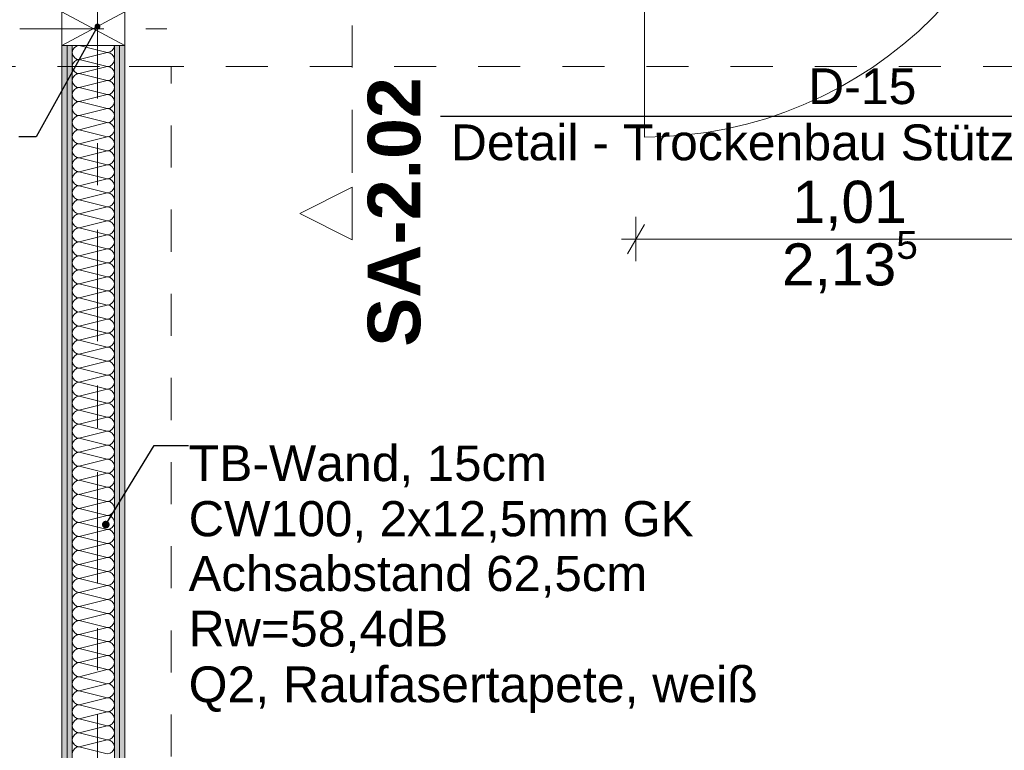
# Model space of a CAD drawing. Header units: metres. Extents: x -4 to 100, y -11 to 17.
# Tile 55 of 256: x 3.94 to 6.29, y 3.42 to 5.16. Entities that reach past the tile are written whole.
import ezdxf

# ---------------------------------------------------------------- set-up
doc = ezdxf.new("R2010")
doc.units = ezdxf.units.M
doc.header["$MEASUREMENT"] = 0
for name, pattern in [('Schnittlinie', [0.3, 0.15, -0.075, 0, -0.075]), ('Strichlinie doppelt', [0.546806, 0.264583, -0.105833, 0.070556, -0.105833]), ('Strichpunktlinie', [0.31, 0.2, -0.05, 0.01, -0.05]), ('Untersicht', [0.1, 0.075, -0.025]), ('Wipeout_Contour', [1, 0, -1])]:
    doc.linetypes.add(name, pattern=pattern)
for name, color, linetype in [('152 - Bemaßung_ Beschriftung.Ausbau', 7, 'Continuous'), ('203 - Marker.Schnitt - Ausbaudetail SA', 7, 'Continuous'), ('208 - Marker.Detail', 7, 'Continuous'), ('451 - Universal.Achsen Raster', 7, 'Continuous'), ('650 - Abdeckung.Fußboden Aufbau', 7, 'Continuous'), ('Neubau_152 - Bemaßung_ Beschriftung.Ausbau', 7, 'Continuous'), ('Neubau_606 - Struktur.Wand Innen Ausbau', 7, 'Continuous'), ('Neubau_653 - Abdeckung.TB Verkofferung', 7, 'Continuous')]:
    doc.layers.add(name, color=color, linetype=linetype)
doc.styles.add('ERSTELLTER_STIL_1', font='txt')
doc.styles.add('ERSTELLTER_STIL_2', font='txt')
doc.dimstyles.new('ERSTELLTER_STIL__3', dxfattribs={"dimtxt": 0.1, "dimasz": 0.0532, "dimexe": 0.18, "dimexo": 0.0625, "dimgap": 0, "dimtad": 1, "dimzin": 0, "dimdsep": 46, "dimtxsty": 'ERSTELLTER_STIL_2', "dimblk": 'ARROWHEAD_2', "dimblk1": 'ARROWHEAD_2', "dimblk2": 'ARROWHEAD_2', "dimcen": 0.09, "dimse1": 1, "dimse2": 1, "dimclrd": 7, "dimclre": 7, "dimclrt": 7, "dimazin": 0, "dimtfac": 1, "dimtdec": 4, "dimtmove": 0, "dimatfit": 3, "dimfxl": 1, "dimtolj": 1, "dimtzin": 0, "dimarcsym": 0})
doc.dimstyles.new('ERSTELLTER_STIL__5', dxfattribs={"dimtxt": 0.1, "dimasz": 0.0532, "dimexe": 0.18, "dimexo": 0.0625, "dimgap": 0, "dimtad": 1, "dimtih": 1, "dimtoh": 1, "dimzin": 0, "dimdsep": 46, "dimtxsty": 'ERSTELLTER_STIL_2', "dimblk": 'ARROWHEAD_2', "dimblk1": 'ARROWHEAD_2', "dimblk2": 'ARROWHEAD_2', "dimcen": 0.09, "dimse1": 1, "dimse2": 1, "dimclrd": 7, "dimclre": 7, "dimclrt": 7, "dimazin": 0, "dimtfac": 1, "dimtdec": 4, "dimtmove": 0, "dimatfit": 3, "dimfxl": 1, "dimtolj": 1, "dimtzin": 0, "dimarcsym": 0})
doc.dimstyles.new('ERSTELLTER_STIL__8', dxfattribs={"dimtxt": 0.18, "dimasz": 0.03648, "dimexe": 0.18, "dimexo": 0.0625, "dimgap": 0, "dimtad": 0, "dimtih": 1, "dimtoh": 1, "dimdec": 4, "dimzin": 0, "dimdsep": 46, "dimcen": 0.09, "dimadec": 0, "dimazin": 0, "dimtfac": 1, "dimtdec": 4, "dimtmove": 0, "dimatfit": 3, "dimldrblk": 'ARROWHEAD_11', "dimfxl": 1, "dimtolj": 1, "dimtzin": 0, "dimarcsym": 0})
doc.dimstyles.new('ERSTELLTER_STIL__9', dxfattribs={"dimtxt": 0.18, "dimasz": 0.02736, "dimexe": 0.18, "dimexo": 0.0625, "dimgap": 0, "dimtad": 0, "dimtih": 1, "dimtoh": 1, "dimdec": 4, "dimzin": 0, "dimdsep": 46, "dimcen": 0.09, "dimadec": 0, "dimazin": 0, "dimtfac": 1, "dimtdec": 4, "dimtmove": 0, "dimatfit": 3, "dimldrblk": 'ARROWHEAD_11', "dimfxl": 1, "dimtolj": 1, "dimtzin": 0, "dimarcsym": 0})
pattern_1 = [(45, (0, 0), (-0.01767767, 0.01767767), [0, -0.025])]

# ---------------------------------------------------------------- blocks, each defined once
blk = doc.blocks.new('*X37')
at = {"layer": 'Neubau_606 - Struktur.Wand Innen Ausbau', "color": 7, "linetype": 'Continuous', "lineweight": 5}
for p, q in [((4.0867, 5.1), (4.1533, 5.0833)), ((4.0867, 5.0667), (4.1533, 5.0833)), ((4.0867, 5.0667), (4.1533, 5.05)), ((4.0867, 5.0333), (4.1533, 5.05)), ((4.0867, 5.0333), (4.1533, 5.0167)), ((4.0867, 5), (4.1533, 5.0167)), ((4.0867, 5), (4.1533, 4.9833)), ((4.0867, 4.9667), (4.1533, 4.9833)), ((4.0867, 4.9667), (4.1533, 4.95)), ((4.0867, 4.9333), (4.1533, 4.95)), ((4.0867, 4.9333), (4.1533, 4.9167)), ((4.0867, 4.9), (4.1533, 4.9167)), ((4.0867, 4.9), (4.1533, 4.8833)), ((4.0867, 4.8667), (4.1533, 4.8833)), ((4.0867, 4.8667), (4.1533, 4.85)), ((4.0867, 4.8333), (4.1533, 4.85)), ((4.0867, 4.8333), (4.1533, 4.8167)), ((4.0867, 4.8), (4.1533, 4.8167)), ((4.0867, 4.8), (4.1533, 4.7833)), ((4.0867, 4.7667), (4.1533, 4.7833)), ((4.0867, 4.7667), (4.1533, 4.75)), ((4.0867, 4.7333), (4.1533, 4.75)), ((4.0867, 4.7333), (4.1533, 4.7167)), ((4.0867, 4.7), (4.1533, 4.7167)), ((4.0867, 4.7), (4.1533, 4.6833)), ((4.0867, 4.6667), (4.1533, 4.6833)), ((4.0867, 4.6667), (4.1533, 4.65)), ((4.0867, 4.6333), (4.1533, 4.65)), ((4.0867, 4.6333), (4.1533, 4.6167)), ((4.0867, 4.6), (4.1533, 4.6167)), ((4.0867, 4.6), (4.1533, 4.5833)), ((4.0867, 4.5667), (4.1533, 4.5833)), ((4.0867, 4.5667), (4.1533, 4.55)), ((4.0867, 4.5333), (4.1533, 4.55)), ((4.0867, 4.5333), (4.1533, 4.5167)), ((4.0867, 4.5), (4.1533, 4.5167)), ((4.0867, 4.5), (4.1533, 4.4833)), ((4.0867, 4.4667), (4.1533, 4.4833)), ((4.0867, 4.4667), (4.1533, 4.45)), ((4.0867, 4.4333), (4.1533, 4.45)), ((4.0867, 4.4333), (4.1533, 4.4167)), ((4.0867, 4.4), (4.1533, 4.4167)), ((4.0867, 4.4), (4.1533, 4.3833)), ((4.0867, 4.3667), (4.1533, 4.3833)), ((4.0867, 4.3667), (4.1533, 4.35)), ((4.0867, 4.3333), (4.1533, 4.35)), ((4.0867, 4.3333), (4.1533, 4.3167)), ((4.0867, 4.3), (4.1533, 4.3167)), ((4.0867, 4.3), (4.1533, 4.2833)), ((4.0867, 4.2667), (4.1533, 4.2833)), ((4.0867, 4.2667), (4.1533, 4.25)), ((4.0867, 4.2333), (4.1533, 4.25)), ((4.0867, 4.2333), (4.1533, 4.2167)), ((4.0867, 4.2), (4.1533, 4.2167)), ((4.0867, 4.2), (4.1533, 4.1833)), ((4.0867, 4.1667), (4.1533, 4.1833)), ((4.0867, 4.1667), (4.1533, 4.15)), ((4.0867, 4.1333), (4.1533, 4.15)), ((4.0867, 4.1333), (4.1533, 4.1167)), ((4.0867, 4.1), (4.1533, 4.1167)), ((4.0867, 4.1), (4.1533, 4.0833)), ((4.0867, 4.0667), (4.1533, 4.0833)), ((4.0867, 4.0667), (4.1533, 4.05)), ((4.0867, 4.0333), (4.1533, 4.05)), ((4.0867, 4.0333), (4.1533, 4.0167)), ((4.0867, 4), (4.1533, 4.0167)), ((4.0867, 4), (4.1533, 3.9833)), ((4.0867, 3.9667), (4.1533, 3.9833)), ((4.0867, 3.9667), (4.1533, 3.95)), ((4.0867, 3.9333), (4.1533, 3.95)), ((4.0867, 3.9333), (4.1533, 3.9167)), ((4.0867, 3.9), (4.1533, 3.9167)), ((4.0867, 3.9), (4.1533, 3.8833)), ((4.0867, 3.8667), (4.1533, 3.8833)), ((4.0867, 3.8667), (4.1533, 3.85)), ((4.0867, 3.8333), (4.1533, 3.85)), ((4.0867, 3.8333), (4.1533, 3.8167)), ((4.0867, 3.8), (4.1533, 3.8167)), ((4.0867, 3.8), (4.1533, 3.7833)), ((4.0867, 3.7667), (4.1533, 3.7833)), ((4.0867, 3.7667), (4.1533, 3.75)), ((4.0867, 3.7333), (4.1533, 3.75)), ((4.0867, 3.7333), (4.1533, 3.7167)), ((4.0867, 3.7), (4.1533, 3.7167)), ((4.0867, 3.7), (4.1533, 3.6833)), ((4.0867, 3.6667), (4.1533, 3.6833)), ((4.0867, 3.6667), (4.1533, 3.65)), ((4.0867, 3.6333), (4.1533, 3.65)), ((4.0867, 3.6333), (4.1533, 3.6167)), ((4.0867, 3.6), (4.1533, 3.6167)), ((4.0867, 3.6), (4.1533, 3.5833)), ((4.0867, 3.5667), (4.1533, 3.5833)), ((4.0867, 3.5667), (4.1533, 3.55)), ((4.0867, 3.5333), (4.1533, 3.55)), ((4.0867, 3.5333), (4.1533, 3.5167)), ((4.0867, 3.5), (4.1533, 3.5167)), ((4.0867, 3.5), (4.1533, 3.4833)), ((4.0867, 3.4667), (4.1533, 3.4833)), ((4.0867, 3.4667), (4.1533, 3.45)), ((4.0867, 3.4333), (4.1533, 3.45)), ((4.0867, 3.4333), (4.1533, 3.4167))]:
    blk.add_line(p, q, dxfattribs=at)
for centre, start, end in [((4.0867, 5.0833), 92.6464, 180), ((4.0867, 5.0833), 180, 270), ((4.1533, 5.1), 270, 359.9389), ((4.1533, 5.0667), 0, 90), ((4.0867, 5.05), 90, 180), ((4.1533, 5.0667), 270, 0), ((4.0867, 5.05), 180, 270), ((4.0867, 5.0167), 90, 180), ((4.1533, 5.0333), 0, 90), ((4.1533, 5.0333), 270, 0), ((4.0867, 5.0167), 180, 270), ((4.1533, 5), 0, 90), ((4.0867, 4.9833), 90, 180), ((4.1533, 5), 270, 0), ((4.0867, 4.9833), 180, 270), ((4.0867, 4.95), 90, 180), ((4.1533, 4.9667), 0, 90), ((4.1533, 4.9667), 270, 0), ((4.0867, 4.95), 180, 270), ((4.1533, 4.9333), 0, 90), ((4.0867, 4.9167), 90, 180), ((4.0867, 4.9167), 180, 270), ((4.1533, 4.9333), 270, 0), ((4.1533, 4.9), 0, 90), ((4.0867, 4.8833), 90, 180), ((4.1533, 4.9), 270, 0), ((4.0867, 4.8833), 180, 270), ((4.1533, 4.8667), 0, 90), ((4.0867, 4.85), 90, 180), ((4.0867, 4.85), 180, 270), ((4.1533, 4.8667), 270, 0), ((4.1533, 4.8333), 0, 90), ((4.0867, 4.8167), 90, 180), ((4.1533, 4.8333), 270, 0), ((4.0867, 4.8167), 180, 270), ((4.0867, 4.7833), 90, 180), ((4.1533, 4.8), 0, 90), ((4.1533, 4.8), 270, 0), ((4.0867, 4.7833), 180, 270), ((4.1533, 4.7667), 0, 90), ((4.0867, 4.75), 90, 180), ((4.1533, 4.7667), 270, 0), ((4.0867, 4.75), 180, 270), ((4.0867, 4.7167), 90, 180), ((4.1533, 4.7333), 0, 90), ((4.1533, 4.7333), 270, 0), ((4.0867, 4.7167), 180, 270), ((4.1533, 4.7), 0, 90), ((4.0867, 4.6833), 90, 180), ((4.0867, 4.6833), 180, 270), ((4.1533, 4.7), 270, 0), ((4.1533, 4.6667), 0, 90), ((4.0867, 4.65), 90, 180), ((4.1533, 4.6667), 270, 0), ((4.0867, 4.65), 180, 270), ((4.1533, 4.6333), 0, 90), ((4.0867, 4.6167), 90, 180), ((4.0867, 4.6167), 180, 270), ((4.1533, 4.6333), 270, 0), ((4.1533, 4.6), 0, 90), ((4.0867, 4.5833), 90, 180), ((4.1533, 4.6), 270, 0), ((4.0867, 4.5833), 180, 270), ((4.0867, 4.55), 90, 180), ((4.1533, 4.5667), 0, 90), ((4.1533, 4.5667), 270, 0), ((4.0867, 4.55), 180, 270), ((4.1533, 4.5333), 0, 90), ((4.0867, 4.5167), 90, 180), ((4.1533, 4.5333), 270, 0), ((4.0867, 4.5167), 180, 270), ((4.0867, 4.4833), 90, 180), ((4.1533, 4.5), 0, 90), ((4.1533, 4.5), 270, 0), ((4.0867, 4.4833), 180, 270), ((4.1533, 4.4667), 0, 90), ((4.0867, 4.45), 90, 180), ((4.0867, 4.45), 180, 270), ((4.1533, 4.4667), 270, 0), ((4.1533, 4.4333), 0, 90), ((4.0867, 4.4167), 90, 180), ((4.1533, 4.4333), 270, 0), ((4.0867, 4.4167), 180, 270), ((4.1533, 4.4), 0, 90), ((4.0867, 4.3833), 90, 180), ((4.0867, 4.3833), 180, 270), ((4.1533, 4.4), 270, 0), ((4.1533, 4.3667), 0, 90), ((4.0867, 4.35), 90, 180), ((4.1533, 4.3667), 270, 0), ((4.0867, 4.35), 180, 270), ((4.0867, 4.3167), 90, 180), ((4.1533, 4.3333), 0, 90), ((4.1533, 4.3333), 270, 0), ((4.0867, 4.3167), 180, 270), ((4.1533, 4.3), 0, 90), ((4.0867, 4.2833), 90, 180), ((4.1533, 4.3), 270, 0), ((4.0867, 4.2833), 180, 270), ((4.0867, 4.25), 90, 180), ((4.1533, 4.2667), 0, 90), ((4.1533, 4.2667), 270, 0), ((4.0867, 4.25), 180, 270), ((4.1533, 4.2333), 0, 90), ((4.0867, 4.2167), 90, 180), ((4.0867, 4.2167), 180, 270), ((4.1533, 4.2333), 270, 0), ((4.1533, 4.2), 0, 90), ((4.0867, 4.1833), 90, 180), ((4.1533, 4.2), 270, 0), ((4.0867, 4.1833), 180, 270), ((4.0867, 4.15), 90, 180), ((4.1533, 4.1667), 0, 90), ((4.1533, 4.1667), 270, 0), ((4.0867, 4.15), 180, 270), ((4.1533, 4.1333), 0, 90), ((4.0867, 4.1167), 90, 180), ((4.1533, 4.1333), 270, 0), ((4.0867, 4.1167), 180, 270), ((4.0867, 4.0833), 90, 180), ((4.1533, 4.1), 0, 90), ((4.1533, 4.1), 270, 0), ((4.0867, 4.0833), 180, 270), ((4.1533, 4.0667), 0, 90), ((4.0867, 4.05), 90, 180), ((4.0867, 4.05), 180, 270), ((4.1533, 4.0667), 270, 0), ((4.1533, 4.0333), 0, 90), ((4.0867, 4.0167), 90, 180), ((4.1533, 4.0333), 270, 0), ((4.0867, 4.0167), 180, 270), ((4.1533, 4), 0, 90), ((4.0867, 3.9833), 90, 180), ((4.0867, 3.9833), 180, 270), ((4.1533, 4), 270, 0), ((4.1533, 3.9667), 0, 90), ((4.0867, 3.95), 90, 180), ((4.1533, 3.9667), 270, 0), ((4.0867, 3.95), 180, 270), ((4.0867, 3.9167), 90, 180), ((4.1533, 3.9333), 0, 90), ((4.1533, 3.9333), 270, 0), ((4.0867, 3.9167), 180, 270), ((4.1533, 3.9), 0, 90), ((4.0867, 3.8833), 90, 180), ((4.1533, 3.9), 270, 0), ((4.0867, 3.8833), 180, 270), ((4.0867, 3.85), 90, 180), ((4.1533, 3.8667), 0, 90), ((4.1533, 3.8667), 270, 0), ((4.0867, 3.85), 180, 270), ((4.1533, 3.8333), 0, 90), ((4.0867, 3.8167), 90, 180), ((4.0867, 3.8167), 180, 270), ((4.1533, 3.8333), 270, 0), ((4.1533, 3.8), 0, 90), ((4.0867, 3.7833), 90, 180), ((4.1533, 3.8), 270, 0), ((4.0867, 3.7833), 180, 270), ((4.1533, 3.7667), 0, 90), ((4.0867, 3.75), 90, 180), ((4.0867, 3.75), 180, 270), ((4.1533, 3.7667), 270, 0), ((4.1533, 3.7333), 0, 90), ((4.0867, 3.7167), 90, 180), ((4.1533, 3.7333), 270, 0), ((4.0867, 3.7167), 180, 270), ((4.0867, 3.6833), 90, 180), ((4.1533, 3.7), 0, 90), ((4.1533, 3.7), 270, 0), ((4.0867, 3.6833), 180, 270), ((4.1533, 3.6667), 0, 90), ((4.0867, 3.65), 90, 180), ((4.1533, 3.6667), 270, 0), ((4.0867, 3.65), 180, 270), ((4.0867, 3.6167), 90, 180), ((4.1533, 3.6333), 0, 90), ((4.1533, 3.6333), 270, 0), ((4.0867, 3.6167), 180, 270), ((4.1533, 3.6), 0, 90), ((4.0867, 3.5833), 90, 180), ((4.0867, 3.5833), 180, 270), ((4.1533, 3.6), 270, 0), ((4.1533, 3.5667), 0, 90), ((4.0867, 3.55), 90, 180), ((4.1533, 3.5667), 270, 0), ((4.0867, 3.55), 180, 270), ((4.1533, 3.5333), 0, 90), ((4.0867, 3.5167), 90, 180), ((4.0867, 3.5167), 180, 270), ((4.1533, 3.5333), 270, 0), ((4.1533, 3.5), 0, 90), ((4.0867, 3.4833), 90, 180), ((4.1533, 3.5), 270, 0), ((4.0867, 3.4833), 180, 270), ((4.0867, 3.45), 90, 180), ((4.1533, 3.4667), 0, 90), ((4.1533, 3.4667), 270, 0), ((4.0867, 3.45), 180, 270), ((4.1533, 3.4333), 0, 90), ((4.0867, 3.4167), 90, 180), ((4.1533, 3.4333), 270, 0)]:
    blk.add_arc(centre, 0.0167, start, end, dxfattribs=at)
blk = doc.blocks.new('ARROWHEAD_11')
at = {"color": 0, "linetype": 'Continuous', "lineweight": 0}
blk.add_line((0, 0), (-1, 0), dxfattribs=at)
at = {"color": 0, "linetype": 'Continuous', "lineweight": 0, "const_width": 0.25, "flags": 128}
blk.add_lwpolyline([(-0.125, 0, 1), (0.125, 0, 1)], format="xyb", close=True, dxfattribs=at)
blk = doc.blocks.new('*D420')
at = {"layer": '152 - Bemaßung_ Beschriftung.Ausbau', "color": 7, "linetype": 'Continuous', "lineweight": 5}
for p, q in [((-1.71, 5.8927), (-1.64, 5.8523)), ((-1.675, 0.245), (-1.675, 5.8725)), ((-1.71, 0.2652), (-1.64, 0.2248)), ((-1.6225, 0.245), (-1.7275, 0.245)), ((-1.675, 0.005), (-1.675, 0.245))]:
    blk.add_line(p, q, dxfattribs=at)
at = {"layer": '152 - Bemaßung_ Beschriftung.Ausbau', "color": 7, "lineweight": 5, "char_height": 0.1, "attachment_point": 7, "rotation": 90, "style": 'ERSTELLTER_STIL_2'}
for s, insert in [('\\A1;{\\pql;\\fArial|b0|i0|c0|p38;15}', (-1.695, 5.7005)), ('\\A1;{\\pql;\\fArial|b0|i0|c0|p38;5,62\\fArial|b0|i0|c0|p38;\\A1{\\H.66x;\\S75^  ;}}', (-1.6756, 2.7997))]:
    blk.add_mtext(s, dxfattribs=dict(at, insert=insert))
blk = doc.blocks.new('ARROWHEAD_2')
at = {"color": 0, "linetype": 'Continuous', "lineweight": 0}
for p, q in [((-0.378, -0.655), (0.378, 0.655)), ((0, 0), (-1, 0))]:
    blk.add_line(p, q, dxfattribs=at)
blk = doc.blocks.new('*D421')
at = {"layer": '152 - Bemaßung_ Beschriftung.Ausbau', "color": 7, "linetype": 'Continuous', "lineweight": 5}
for p, q in [((-1.71, 6.0427), (-1.64, 6.0023)), ((-1.675, 5.8725), (-1.675, 6.0225)), ((-1.71, 5.8927), (-1.64, 5.8523)), ((-1.6225, 5.8725), (-1.7275, 5.8725)), ((-1.675, 0.245), (-1.675, 5.8725))]:
    blk.add_line(p, q, dxfattribs=at)
blk = doc.blocks.new('*D640')
at = {"layer": '152 - Bemaßung_ Beschriftung.Ausbau', "color": 7, "linetype": 'Continuous', "lineweight": 5}
for p, q in [((5.41, 4.5875), (5.41, 4.6925)), ((6.42, 4.5875), (6.42, 4.6925)), ((5.4302, 4.675), (5.3898, 4.605)), ((6.4402, 4.675), (6.3998, 4.605)), ((5.3758, 4.64), (5.41, 4.64)), ((5.41, 4.64), (6.42, 4.64))]:
    blk.add_line(p, q, dxfattribs=at)
at = {"layer": '152 - Bemaßung_ Beschriftung.Ausbau', "color": 7, "lineweight": 5, "char_height": 0.1, "attachment_point": 7, "style": 'ERSTELLTER_STIL_2'}
for s, insert in [('\\A1;{\\pql;\\fArial|b0|i0|c0|p38;2,13\\fArial|b0|i0|c0|p38;\\A1{\\H.66x;\\S5^  ;}}', (5.7569, 4.5006)), ('\\A1;{\\pql;\\fArial|b0|i0|c0|p38;1,01}', (5.782, 4.66))]:
    blk.add_mtext(s, dxfattribs=dict(at, insert=insert))

msp = doc.modelspace()

# ---------------------------------------------------------------- hatches: boundary and pattern name
at = {"layer": 'Neubau_606 - Struktur.Wand Innen Ausbau', "linetype": 'Continuous', "lineweight": 0, "true_color": 0x000000}
h = msp.add_hatch(dxfattribs=at)
h.set_pattern_fill('Gips_0001', color=18, style=0, pattern_type=2)
h.set_pattern_definition(pattern_1)
h.paths.add_polyline_path([(4.045, 0.71), (4.0575, 0.71), (4.0575, 5.1), (4.045, 5.1)])
h = msp.add_hatch(dxfattribs=at)
h.set_pattern_fill('Gips_0001', color=18, style=0, pattern_type=2)
h.set_pattern_definition(pattern_1)
h.paths.add_polyline_path([(4.0575, 0.71), (4.07, 0.71), (4.07, 5.1), (4.0575, 5.1)])
h = msp.add_hatch(dxfattribs=at)
h.set_pattern_fill('Gips_0001', color=18, style=0, pattern_type=2)
h.set_pattern_definition(pattern_1)
h.paths.add_polyline_path([(4.1825, 5.1), (4.17, 5.1), (4.17, 0.71), (4.1825, 0.71)])
h = msp.add_hatch(dxfattribs=at)
h.set_pattern_fill('Gips_0001', color=18, style=0, pattern_type=2)
h.set_pattern_definition(pattern_1)
h.paths.add_polyline_path([(4.195, 5.1), (4.1825, 5.1), (4.1825, 0.71), (4.195, 0.71)])

# ---------------------------------------------------------------- linework, layer by layer
at = {"layer": '203 - Marker.Schnitt - Ausbaudetail SA', "color": 7, "linetype": 'Schnittlinie', "lineweight": 13}
msp.add_line((4.7357, 6.2975), (4.7357, 4.763), dxfattribs=at)
at = {"layer": '208 - Marker.Detail', "color": 30, "linetype": 'Continuous', "lineweight": 25, "true_color": 0xff6e00}
msp.add_line((4.9452, 4.9319), (6.9452, 4.9319), dxfattribs=at)
at = {"layer": '451 - Universal.Achsen Raster', "color": 160, "linetype": 'Strichlinie doppelt', "lineweight": 9, "true_color": 0x3232ff}
msp.add_line((4.13, -10.585), (4.13, 16.355), dxfattribs=at)
at = {"layer": '650 - Abdeckung.Fußboden Aufbau', "color": 7, "linetype": 'Continuous', "lineweight": 13, "flags": 128}
for points in [[(0.2348, 0.71), (0.69, 0.71), (0.69, 0.255), (3.97, 0.255), (3.97, 0.71), (4.045, 0.71), (4.045, 5.8725), (2.7, 5.8725)], [(4.195, 5.8725), (4.195, 0.71), (4.29, 0.71), (4.29, 0.255), (7.57, 0.255), (7.57, 0.71), (7.655, 0.71), (7.655, 5.19), (7.22, 5.19), (7.22, 5.8725), (6.42, 5.8725)]]:
    msp.add_lwpolyline(points, dxfattribs=at)
at = {"layer": 'Neubau_606 - Struktur.Wand Innen Ausbau', "color": 1, "linetype": 'Continuous', "lineweight": 13}
for p, q in [((5.43, 5.8525), (5.43, 4.8825)), ((4.07, 5.1), (4.07, 0.71)), ((4.17, 5.1), (4.17, 0.71))]:
    msp.add_line(p, q, dxfattribs=at)
at = {"layer": 'Neubau_606 - Struktur.Wand Innen Ausbau', "color": 1, "linetype": 'Continuous', "lineweight": 9}
for p, q in [((4.045, 5.1), (4.195, 5.18)), ((4.045, 5.18), (4.195, 5.1)), ((4.0575, 5.1), (4.0575, 0.71)), ((4.1825, 5.1), (4.1825, 0.71))]:
    msp.add_line(p, q, dxfattribs=at)
at = {"layer": 'Neubau_606 - Struktur.Wand Innen Ausbau', "color": 1, "linetype": 'Strichpunktlinie', "lineweight": 5}
msp.add_line((3.945, 5.14), (4.295, 5.14), dxfattribs=at)
msp.add_line((3.945, 5.14), (4.295, 5.14), dxfattribs=at)
at = {"layer": 'Neubau_606 - Struktur.Wand Innen Ausbau', "color": 1, "linetype": 'Continuous', "lineweight": 9, "flags": 128}
for points in [[(4.045, 5.18), (4.045, 5.1)], [(4.195, 5.1), (4.195, 5.18)], [(4.045, 5.1), (4.0575, 5.1)], [(4.0575, 5.1), (4.07, 5.1)], [(4.07, 5.1), (4.17, 5.1)], [(4.17, 5.1), (4.1825, 5.1)], [(4.1825, 5.1), (4.195, 5.1)]]:
    msp.add_lwpolyline(points, dxfattribs=at)
at = {"layer": 'Neubau_606 - Struktur.Wand Innen Ausbau', "color": 1, "linetype": 'Continuous', "lineweight": 13, "flags": 128}
for points in [[(4.045, 5.1), (4.045, 0.71)], [(4.195, 1.01), (4.195, 5.1)]]:
    msp.add_lwpolyline(points, dxfattribs=at)
at = {"layer": 'Neubau_606 - Struktur.Wand Innen Ausbau', "color": 1, "linetype": 'Continuous', "lineweight": 9}
msp.add_arc((5.43, 5.8525), 0.97, 270, 0, dxfattribs=at)
at = {"layer": 'Neubau_653 - Abdeckung.TB Verkofferung', "color": 1, "linetype": 'Untersicht', "lineweight": 9}
for p, q in [((0.235, 5.0505), (7.655, 5.0505)), ((4.195, 1.01), (4.195, 5.0505)), ((4.305, 5.0505), (4.195, 5.0505)), ((4.305, 1.01), (4.305, 5.0505))]:
    msp.add_line(p, q, dxfattribs=at)

# ---------------------------------------------------------------- block references
at = {"layer": 'Neubau_606 - Struktur.Wand Innen Ausbau', "color": 1, "lineweight": 13}
msp.add_blockref('*X37', (0, 0), dxfattribs=at)

# ---------------------------------------------------------------- texts
at = {"layer": '203 - Marker.Schnitt - Ausbaudetail SA', "color": 7, "lineweight": 13, "insert": (4.899, 5.0246), "char_height": 0.125, "attachment_point": 9, "rotation": 90, "style": 'ERSTELLTER_STIL_1'}
msp.add_mtext('\\A1;{\\pqr;\\pt0;\\fArial|b1|i0|c0|p38;SA-2.02}', dxfattribs=at)
at = {"layer": '208 - Marker.Detail', "color": 30, "lineweight": 25, "true_color": 0xff6e00, "char_height": 0.085, "style": 'ERSTELLTER_STIL_2'}
for s, insert, attachment_point in [('\\A1;{\\pql;\\fArial|b0|i0|c0|p38;D-15}', (5.8193, 4.9596), 7), ('\\A1;{\\pql;\\fArial|b0|i0|c0|p38;Detail - Trockenbau Stütze Achse B/C}', (4.9699, 4.9124), 1)]:
    msp.add_mtext(s, dxfattribs=dict(at, insert=insert, attachment_point=attachment_point))
at = {"layer": 'Neubau_152 - Bemaßung_ Beschriftung.Ausbau', "color": 1, "linetype": 'Continuous', "lineweight": 13, "insert": (4.3466, 4.1497), "char_height": 0.085, "attachment_point": 1, "line_spacing_factor": 0.934712, "style": 'ERSTELLTER_STIL_2'}
msp.add_mtext('\\A1;{\\pql;\\fArial|b0|i0|c0|p38;TB-Wand\\fArial|b0|i0|c0|p38;\\H0.983218x;, 15cm\\P\\pql;\\fArial|b0|i0|c0|p38;CW100, 2x12,5mm GK\\P\\pql;\\fArial|b0|i0|c0|p38;Achsabstand 62,5cm\\P\\pql;\\fArial|b0|i0|c0|p38;\\H1.017069x;Rw=58,4dB\\P\\pql;\\fArial|b0|i0|c0|p38;Q2, Raufasertapete, weiß}', dxfattribs=at)

# ---------------------------------------------------------------- dimensions: what is measured, and where the dimension line sits
at = {"layer": '152 - Bemaßung_ Beschriftung.Ausbau', "color": 7, "linetype": 'Continuous', "lineweight": 5}
dim = msp.add_linear_dim(base=(6.42, 4.64), p1=(5.41, 5.8625), p2=(6.42, 5.8625), dimstyle='ERSTELLTER_STIL__5', dxfattribs=at)
dim.commit()
dim.dimension.update_dxf_attribs({"geometry": '*D640', "text_midpoint": (5.9118, 4.71), "dimtype": 160})

# ---------------------------------------------------------------- leaders
at = {"layer": 'Neubau_152 - Bemaßung_ Beschriftung.Ausbau', "color": 1, "linetype": 'Continuous', "lineweight": 13, "annotation_type": 0, "has_hookline": 1}
for points, dimstyle, hookline_direction, text_width in [([(4.13, 5.1453), (3.9841, 4.8826), (3.9429, 4.8826)], 'ERSTELLTER_STIL__9', 1, 0.8253), ([(4.1497, 3.9614), (4.265, 4.1497), (4.3466, 4.1497)], 'ERSTELLTER_STIL__8', 0, 1.3431)]:
    msp.add_leader(points, dimstyle=dimstyle, dxfattribs=dict(at, hookline_direction=hookline_direction, text_width=text_width))

# ---------------------------------------------------------------- next in the draw order: wipeouts: each hides what was drawn before it
at = {"color": 254, "linetype": 'Wipeout_Contour', "lineweight": 0, "ltscale": 19.614043}
msp.add_wipeout([(4.7357, 4.638), (4.7357, 4.763), (4.6107, 4.7005)], dxfattribs=at).dxf.layer = '203 - Marker.Schnitt - Ausbaudetail SA'

# ---------------------------------------------------------------- next in the draw order: linework, layer by layer
at = {"layer": '203 - Marker.Schnitt - Ausbaudetail SA', "color": 7, "linetype": 'Continuous', "lineweight": 13, "flags": 128}
msp.add_lwpolyline([(4.7357, 4.638), (4.7357, 4.763), (4.6107, 4.7005)], close=True, dxfattribs=at)

# ---------------------------------------------------------------- next in the draw order: dimensions: what is measured, and where the dimension line sits
at = {"layer": '152 - Bemaßung_ Beschriftung.Ausbau', "color": 7, "linetype": 'Continuous', "lineweight": 5}
for base, p1, p2, picture, middle in [((-1.675, 6.0225), (5.7662, 5.8725), (5.7662, 6.0225), '*D421', (-1.745, 5.7767)), ((-1.675, 5.8725), (0.225, 0.245), (5.7662, 5.8725), '*D420', (-1.745, 3.1028))]:
    dim = msp.add_linear_dim(base=base, p1=p1, p2=p2, angle=90, dimstyle='ERSTELLTER_STIL__3', dxfattribs=at)
    dim.commit()
    dim.dimension.update_dxf_attribs({"geometry": picture, "text_midpoint": middle, "dimtype": 160, "text_rotation": 90})

doc.saveas('drawing.dxf')
